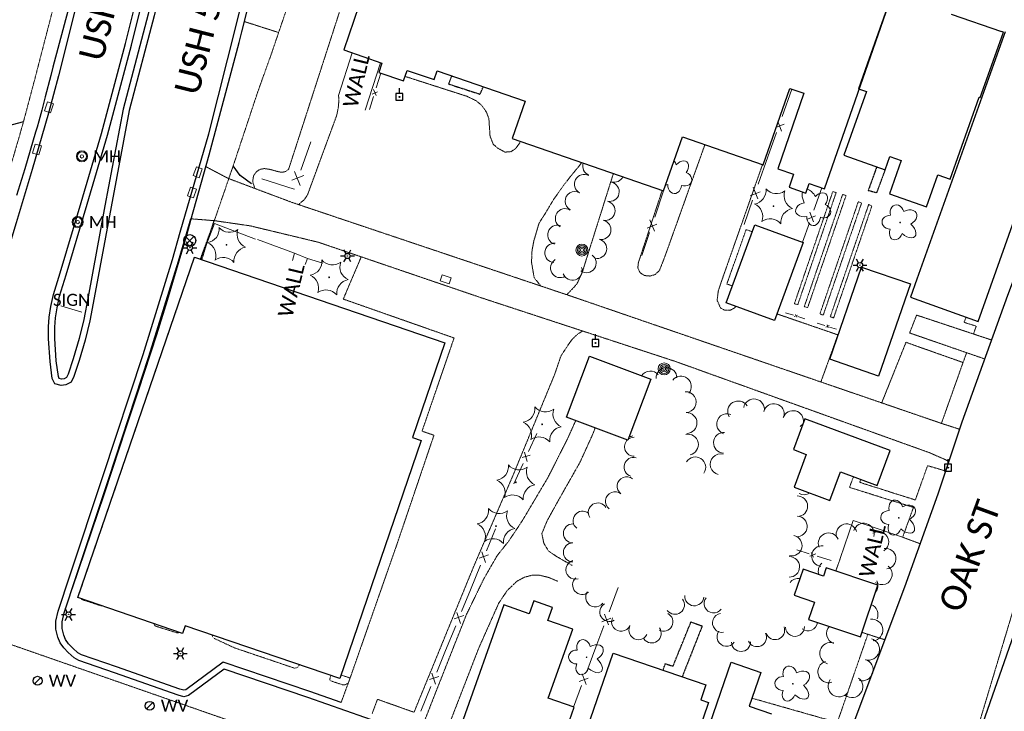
# Model space of a CAD drawing. Extents: x 386237 to 390135, y 96958 to 113752.
# Tile 21 of 116: x 387712 to 388105, y 98696 to 98972. Entities that reach past the tile are written whole.
import ezdxf
from ezdxf.enums import TextEntityAlignment as Align
from ezdxf.lldxf.tags import DXFTag

# ---------------------------------------------------------------- set-up
doc = ezdxf.new("R2010")
doc.units = 0
doc.header["$MEASUREMENT"] = 0
doc.linetypes.add('Wisdot3', pattern=[0.1875, 0.125, -0.0625])
doc.linetypes.add('Wisdot5', pattern=[0.1, 0.05, -0.05])
for name, color, linetype, lineweight in [('E_BLD', 231, 'Continuous', 25), ('E_DRN', 41, 'Continuous', 18), ('E_DWY', 51, 'Wisdot3', 18), ('E_LAND_Vegetation', 81, 'Continuous', 18), ('E_LTG', 21, 'Continuous', 25), ('E_MAP_Limits', 81, 'Wisdot3', 18), ('E_MISCPROP', 31, 'Continuous', 18), ('E_MISCPROP_HvyDash', 231, 'Wisdot3', 25), ('E_MISCPROP_Planter', 81, 'Continuous', 18), ('E_MISCPROP_Railing', 31, 'Continuous', 18), ('E_PATH_Sidewalk', 51, 'Wisdot5', 18), ('E_RDWY', 21, 'Continuous', 25), ('E_RDWY_AsphConc', 201, 'Continuous', 25), ('E_RDWY_C_and_G', 21, 'Continuous', 25), ('E_RDWY_Name', 21, 'Continuous', 18), ('E_SGN', 21, 'Continuous', 18), ('E_SIG', 171, 'Continuous', 30), ('E_UTL_EPowerPole', 231, 'Eelec', 25), ('E_UTL_MH', 31, 'Continuous', 18), ('E_UTL_W', 171, 'Continuous', 25), ('E_WAL', 41, 'Continuous', 25)]:
    doc.layers.add(name, color=color, linetype=linetype, lineweight=lineweight)
doc.styles.add('CalibriLight', font='calibril.ttf')
tags = doc.linetypes.add('Eelec', pattern='A,0.275,-0.05,["E",CalibriLight,S=0.07,R=0,X=-0.025,Y=-0.035],-0.05,0.875', length=1.25).pattern_tags.tags
tags[6] = DXFTag(74, 10)

# ---------------------------------------------------------------- blocks, each defined once
blk = doc.blocks.new('INLET')
at = {"color": 0, "linetype": 'ByBlock', "lineweight": -2, "transparency": 16777216, "flags": 128}
blk.add_lwpolyline([(-7.5, 10), (7.5, 10), (7.5, 0), (-7.5, 0)], close=True, dxfattribs=at)
blk = doc.blocks.new('LPOL')
at = {"color": 0, "linetype": 'ByBlock', "lineweight": -2, "transparency": 16777216}
for p, q in [((-4, 0), (-1.5, 0)), ((-0.75, 1.3), (-2, 3.46)), ((0.75, 1.3), (2, 3.46)), ((1.5, 0), (4, 0)), ((-2, -3.46), (-0.75, -1.3)), ((2, -3.46), (0.75, -1.3))]:
    blk.add_line(p, q, dxfattribs=at)
for radius in [1.5, 1.5, 1.5, 0.125]:
    blk.add_circle((0, 0), radius, dxfattribs=at)
blk = doc.blocks.new('MH')
at = {"color": 0, "linetype": 'ByBlock', "lineweight": -2, "transparency": 16777216}
for radius in [5, 4, 1.5]:
    blk.add_circle((0, 0), radius, dxfattribs=at)
at = {"color": 0, "linetype": 'ByBlock', "lineweight": -2, "transparency": 16777216, "style": 'CalibriLight'}
blk.add_text('MH', height=10.8, dxfattribs=at).set_placement((10, 0), align=Align.MIDDLE_LEFT)
blk = doc.blocks.new('PBX')
at = {"color": 0, "linetype": 'ByBlock', "lineweight": -2, "transparency": 16777216}
for p, q in [((4.9, 5.1), (-5.1, -5.1)), ((-5.1, 5), (5, -5.2))]:
    blk.add_line(p, q, dxfattribs=at)
blk.add_circle((0, 0), 7.21, dxfattribs=at)
blk = doc.blocks.new('CTRE')
at = {"color": 0, "linetype": 'ByBlock', "lineweight": -2, "transparency": 16777216}
blk.add_circle((0, 0), 0.223, dxfattribs=at)
for centre, start, end in [((-11.97, 8.96), 280.2067, 5.9716), ((1.81, 14.92), 220.2113, 305.9762), ((13.83, 5.89), 160.2113, 245.9762), ((-13.83, -5.9), 340.2113, 65.9762), ((-1.81, -14.93), 40.2113, 125.9762)]:
    blk.add_arc(centre, 7.87, start, end, dxfattribs=at)
at = {"color": 0, "linetype": 'ByBlock', "lineweight": -2, "transparency": 16777216, "extrusion": (0, 0, -1)}
blk.add_arc((-12.03, -9.04), 7.87, 354.0728, 79.7489, dxfattribs=at)
blk = doc.blocks.new('POLE')
at = {"color": 0, "linetype": 'ByBlock', "lineweight": -2, "transparency": 16777216}
for radius in [4.46, 3.35, 2.23, 1.12]:
    blk.add_circle((0, 0), radius, dxfattribs=at)
blk = doc.blocks.new('PPOL')
at = {"color": 0, "linetype": 'ByBlock', "lineweight": -2, "transparency": 16777216}
blk.add_line((-0.1, 4.5), (-0.1, 11.6), dxfattribs=at)
at = {"color": 0, "linetype": 'ByBlock', "lineweight": -2, "transparency": 16777216, "flags": 128}
blk.add_lwpolyline([(-4.6, -4.5), (4.4, -4.5), (4.4, 4.5), (-4.6, 4.5)], close=True, dxfattribs=at)
at = {"color": 0, "linetype": 'ByBlock', "lineweight": -2, "transparency": 16777216}
blk.add_circle((0, 0), 0.582, dxfattribs=at)
blk = doc.blocks.new('SIGN')
at = {"color": 0, "linetype": 'ByBlock', "lineweight": -2, "transparency": 16777216, "style": 'CalibriLight'}
blk.add_text('SIGN', height=12, dxfattribs=at).set_placement((0, 0), align=Align.MIDDLE_CENTER)
blk = doc.blocks.new('DTRE')
at = {"color": 0, "linetype": 'ByBlock', "lineweight": -2, "transparency": 16777216}
blk.add_circle((-0.18, 0), 0.183, dxfattribs=at)
for centre, major_axis, ratio in [((-1.87, 5.32), (1.36, -4.98), 0.782863), ((4.06, 2.74), (-5.27, -2.93), 0.691916), ((-5.87, 0.15), (4.93, -0.12), 0.832022), ((-2.49, -5.24), (1.8, 4.86), 0.716896), ((3.54, -3.71), (-5.01, 4.58), 0.560249)]:
    blk.add_ellipse(centre, major_axis=major_axis, ratio=ratio, start_param=1.570796, end_param=4.712389, dxfattribs=at)
blk = doc.blocks.new('WV')
at = {"color": 0, "linetype": 'ByBlock', "lineweight": -2, "transparency": 16777216}
blk.add_line((-2.83, -2.83), (2.83, 2.83), dxfattribs=at)
blk.add_circle((0, 0), 4, dxfattribs=at)
at = {"color": 0, "linetype": 'ByBlock', "lineweight": -2, "transparency": 16777216, "style": 'CalibriLight'}
blk.add_text('WV', height=10.8, dxfattribs=at).set_placement((10, 0), align=Align.MIDDLE_LEFT)

msp = doc.modelspace()

# ---------------------------------------------------------------- linework, layer by layer
at = {"layer": 'E_BLD'}
for p, q in [((388033.05, 98904.59), (388059.95, 98982.24)), ((388059.94, 98982.22), (388049.96, 98954.32)), ((387847.57, 98977.59), (387841.51, 98959.98)), ((388083.53, 98974.28), (388103.58, 98967.36)), ((388104.98, 98967.24), (388069.81, 98868.62)), ((388095.04, 98941.08), (388104.26, 98967.12)), ((388104.26, 98967.12), (388103.58, 98967.36)), ((388104.26, 98967.12), (388104.26, 98967.12)), ((387841.51, 98959.98), (387841.51, 98959.98)), ((387841.51, 98959.98), (387856.72, 98954.72)), ((388094.23, 98851.77), (388131.76, 98957.83)), ((387856.72, 98954.72), (387855.45, 98951.06)), ((387856.72, 98954.72), (387856.72, 98954.72)), ((388049.96, 98954.32), (388046.51, 98944.56)), ((388049.96, 98954.32), (388049.96, 98954.32)), ((387855.45, 98951.06), (387855.45, 98951.06)), ((387855.45, 98951.06), (387865.32, 98947.64)), ((387865.32, 98947.64), (387866.78, 98951.86)), ((387866.78, 98951.86), (387866.78, 98951.86)), ((387866.78, 98951.86), (387877.48, 98948.15)), ((387877.48, 98948.15), (387878.7, 98951.67)), ((387878.7, 98951.67), (387878.7, 98951.67)), ((387878.7, 98951.67), (387913.77, 98939.52)), ((388008.64, 98914.24), (388019.17, 98944.65)), ((388024.79, 98942.71), (388014.39, 98912.66)), ((388019.17, 98944.65), (388019.17, 98944.65)), ((388019.17, 98944.65), (388024.79, 98942.71)), ((388024.79, 98942.71), (388024.79, 98942.71)), ((388049.71, 98943.43), (388040.72, 98918.02)), ((388046.51, 98944.56), (388046.51, 98944.56)), ((388046.51, 98944.56), (388049.71, 98943.43)), ((388049.71, 98943.43), (388049.71, 98943.43)), ((387913.77, 98939.52), (387908.63, 98924.68)), ((387913.77, 98939.52), (387913.77, 98939.52)), ((388083.05, 98908.45), (388094.65, 98941.21)), ((388094.65, 98941.21), (388094.65, 98941.21)), ((388094.65, 98941.21), (388095.04, 98941.08)), ((388095.04, 98941.08), (388095.04, 98941.08)), ((387908.63, 98924.68), (387968.94, 98903.79)), ((387968.94, 98903.79), (387976.42, 98925.39)), ((387976.42, 98925.39), (388008.64, 98914.24)), ((388008.64, 98914.24), (388008.64, 98914.24)), ((388040.72, 98918.02), (388057.21, 98912.18)), ((388057.21, 98912.18), (388059.08, 98917.47)), ((388063.6, 98915.87), (388058.91, 98902.64)), ((388059.08, 98917.47), (388059.08, 98917.47)), ((388059.08, 98917.47), (388063.6, 98915.87)), ((388063.6, 98915.87), (388063.6, 98915.87)), ((388014.39, 98912.66), (388020.71, 98910.47)), ((388020.71, 98910.47), (388018.9, 98905.24)), ((388020.71, 98910.47), (388020.71, 98910.47)), ((388057.21, 98912.18), (388057.21, 98912.18)), ((388025.57, 98902.94), (388026.88, 98906.73)), ((388026.88, 98906.73), (388026.88, 98906.73)), ((388026.88, 98906.73), (388033.05, 98904.59)), ((388073.58, 98897.44), (388078.1, 98910.2)), ((388078.1, 98910.2), (388078.1, 98910.2)), ((388078.1, 98910.2), (388083.05, 98908.45)), ((387968.94, 98903.79), (387968.94, 98903.79)), ((388018.9, 98905.24), (388018.9, 98905.24)), ((388018.9, 98905.24), (388025.57, 98902.94)), ((388058.91, 98902.64), (388073.58, 98897.44)), ((388073.58, 98897.44), (388073.58, 98897.44)), ((387993.89, 98859.18), (388005.3, 98890.27)), ((388005.3, 98890.27), (388024.54, 98883.21)), ((388024.54, 98883.21), (388013.14, 98852.12)), ((388024.54, 98883.21), (388024.54, 98883.21)), ((387735.58, 98741.64), (387782.03, 98877.34)), ((387782.03, 98877.34), (387881.76, 98843.2)), ((388035.07, 98836.67), (388047.76, 98873.44)), ((388047.76, 98873.44), (388047.76, 98873.44)), ((388047.76, 98873.44), (388067.23, 98866.72)), ((388069.81, 98868.62), (388067.24, 98861.4)), ((388069.81, 98868.62), (388069.81, 98868.62)), ((388067.23, 98866.72), (388054.54, 98829.95)), ((388067.23, 98866.72), (388067.23, 98866.72)), ((388067.24, 98861.4), (388094.23, 98851.77)), ((387993.89, 98859.18), (387993.89, 98859.18)), ((388013.14, 98852.12), (387993.89, 98859.18)), ((388013.14, 98852.12), (388013.14, 98852.12)), ((388094.23, 98851.77), (388094.23, 98851.77)), ((387881.76, 98843.2), (387868.83, 98805.43)), ((387881.76, 98843.2), (387881.76, 98843.2)), ((387930.28, 98813.6), (387939.36, 98837.89)), ((387939.36, 98837.89), (387939.36, 98837.89)), ((387939.36, 98837.89), (387963.81, 98828.75)), ((388054.54, 98829.95), (388035.07, 98836.67)), ((387963.81, 98828.75), (387954.73, 98804.47)), ((388054.54, 98829.95), (388054.54, 98829.95)), ((387954.73, 98804.47), (387930.28, 98813.6)), ((388025.14, 98812.91), (388020.6, 98800.66)), ((388059.17, 98800.31), (388025.14, 98812.91)), ((388025.14, 98812.91), (388025.14, 98812.91)), ((387868.83, 98805.43), (387868.83, 98805.43)), ((387868.83, 98805.43), (387872.38, 98804.21)), ((387954.73, 98804.47), (387954.73, 98804.47)), ((387872.38, 98804.21), (387839.9, 98709.33)), ((387872.38, 98804.21), (387872.38, 98804.21)), ((388020.6, 98800.66), (388025.76, 98798.75)), ((388025.76, 98798.75), (388020.9, 98785.62)), ((388025.76, 98798.75), (388025.76, 98798.75)), ((388054.02, 98786.38), (388059.17, 98800.31)), ((388059.17, 98800.31), (388059.17, 98800.31)), ((388035.15, 98780.34), (388039.39, 98791.8)), ((388039.39, 98791.8), (388054.02, 98786.38)), ((388020.9, 98785.62), (388020.9, 98785.62)), ((388020.9, 98785.62), (388035.15, 98780.34)), ((388054.02, 98786.38), (388054.02, 98786.38)), ((388035.15, 98780.34), (388035.15, 98780.34)), ((388033.71, 98753.54), (388032.59, 98750.2)), ((388054.25, 98746.63), (388033.71, 98753.54)), ((388024.47, 98752.93), (388020.98, 98742.58)), ((388032.59, 98750.2), (388024.47, 98752.93)), ((388024.47, 98752.93), (388024.47, 98752.93)), ((388032.59, 98750.2), (388032.59, 98750.2)), ((388047.29, 98725.95), (388054.25, 98746.63)), ((388054.25, 98746.63), (388054.25, 98746.63)), ((387777.24, 98727.38), (387735.58, 98741.64)), ((387735.58, 98741.64), (387735.58, 98741.64)), ((388020.98, 98742.58), (388029.05, 98739.86)), ((387905.28, 98738.69), (387888.47, 98691.19)), ((387915.38, 98735.11), (387905.28, 98738.69)), ((387917.22, 98740.3), (387915.38, 98735.11)), ((387924.62, 98737.68), (387917.22, 98740.3)), ((388029.05, 98739.86), (388026.7, 98732.87)), ((388029.05, 98739.86), (388029.05, 98739.86)), ((387915.38, 98735.11), (387915.38, 98735.11)), ((387922.81, 98732.57), (387924.62, 98737.68)), ((387924.62, 98737.68), (387924.62, 98737.68)), ((387778.28, 98730.43), (387777.24, 98727.38)), ((387839.9, 98709.33), (387778.28, 98730.43)), ((387778.28, 98730.43), (387778.28, 98730.43)), ((387932.71, 98729.07), (387922.81, 98732.57)), ((387922.81, 98732.57), (387922.81, 98732.57)), ((388026.7, 98732.87), (388026.7, 98732.87)), ((388026.7, 98732.87), (388047.29, 98725.95)), ((387777.24, 98727.38), (387777.24, 98727.38)), ((387922.97, 98701.55), (387932.71, 98729.07)), ((387932.71, 98729.07), (387932.71, 98729.07)), ((387938.63, 98689.9), (387948.77, 98719.54)), ((387948.77, 98719.54), (387985.78, 98706.88)), ((387979.12, 98667.7), (387995.87, 98715.84)), ((387995.87, 98715.84), (388007.65, 98711.74)), ((388007.65, 98711.74), (388003, 98698.37)), ((388007.65, 98711.74), (388007.65, 98711.74)), ((387839.9, 98709.33), (387839.9, 98709.33)), ((387985.78, 98706.88), (387983.72, 98700.86)), ((387985.78, 98706.88), (387985.78, 98706.88)), ((387933.3, 98697.9), (387922.97, 98701.55)), ((387922.97, 98701.55), (387922.97, 98701.55)), ((387986.8, 98699.81), (387978.01, 98674.12)), ((387983.72, 98700.86), (387983.72, 98700.86)), ((387983.72, 98700.86), (387986.8, 98699.81)), ((387986.8, 98699.81), (387986.8, 98699.81)), ((387926.2, 98677.83), (387933.3, 98697.9)), ((388003, 98698.37), (388003, 98698.37)), ((388003, 98698.37), (388011.96, 98695.26))]:
    msp.add_line(p, q, dxfattribs=at)
at = {"layer": 'E_DWY', "flags": 128}
for points in [[(387806.14, 98904.75), (387805.33, 98907.03), (387805.35, 98908.7), (387805.7, 98910.12), (387806.75, 98911.46), (387808.09, 98912.37), (387809.86, 98912.71), (387812.11, 98912.37), (387815.72, 98911.38), (387817.04, 98911.21), (387818.46, 98911.56), (387819.54, 98912.46), (387841.28, 98979.76)], [(387801.68, 98971.39), (387815.56, 98966.94)], [(387911.88, 98923.56), (387911.6, 98922.95), (387910.07, 98920.74), (387907.98, 98919.36), (387905.72, 98919.29), (387903, 98920.72), (387901.08, 98922.34), (387899.77, 98925.68), (387899.52, 98929.45), (387899.32, 98932.57), (387898.34, 98935.21), (387896.57, 98937.79), (387894.34, 98939.69), (387890.65, 98941.49), (387865.94, 98949.44)], [(387839.46, 98941.79), (387839.52, 98939.43), (387839.33, 98937.06), (387838.7, 98933.96), (387827.11, 98902.33), (387825.88, 98900.41), (387823.46, 98898.34)], [(387985.39, 98922.29), (387969.31, 98877.29), (387967.25, 98872.05), (387965.46, 98870.4), (387963.46, 98869.84), (387961.26, 98870.06), (387959.5, 98871.25), (387958.65, 98873.17), (387958.88, 98875.22), (387968.35, 98904)], [(387920.06, 98865.85), (387917.36, 98869.17), (387916.3, 98875.37), (387916.51, 98880.12), (387917.27, 98884.03), (387919.3, 98890.94), (387921.88, 98894.98), (387925.23, 98900.59), (387929.24, 98906.24), (387932.81, 98910.77), (387935.51, 98914.01), (387936.23, 98915.12)], [(387997.68, 98857.79), (387997.23, 98857.16), (387995.4, 98856.17), (387993.2, 98856.25), (387991.54, 98857.16), (387990.25, 98860.14), (387990.67, 98863.81), (387991.95, 98867.68), (388008.34, 98914.34)], [(388079.59, 98811.1), (387932.8, 98861.57), (387820.73, 98899.26), (387795.47, 98908.77), (387786.58, 98913.46)], [(387948.91, 98910.73), (387936.47, 98871.22), (387934.43, 98866.78), (387933.27, 98865.47), (387930.34, 98862.4)], [(387780.54, 98892.68), (387789.93, 98891.93), (387804.21, 98889.87), (387831.38, 98883.33), (387896.68, 98861.05), (387973.61, 98835.8), (388074.89, 98799.39), (388080.97, 98796.72), (388082.54, 98795.95)], [(387840.44, 98699.77), (387843.65, 98708.49), (387862.68, 98762.86), (387877.43, 98806.37), (387872.69, 98807.99), (387885.45, 98845.16), (387841.32, 98860.66), (387848.46, 98877.5)], [(388038.42, 98846.37), (388014.1, 98854.75)], [(388096.76, 98836.81), (388066.93, 98847.15), (388069.7, 98854.28), (388099.48, 98844.37)], [(387936.63, 98847.94), (387934.51, 98846.56), (387932.29, 98844.4), (387929.86, 98840.83), (387927.99, 98837.91), (387925.46, 98830.49), (387908.99, 98790.54), (387893.63, 98754.95), (387869.49, 98695.91), (387854.94, 98701.09), (387852.83, 98695.44)], [(388031.57, 98827.62), (388038.31, 98846.28)], [(388065.47, 98843.42), (388055.8, 98819.28)], [(388086.78, 98808.78), (388079.59, 98811.1), (388088.21, 98835.37), (388065.47, 98843.42)], [(387872.16, 98688.58), (387878.42, 98704.61), (387890.38, 98734.91), (387897.19, 98748.91), (387902.56, 98758.3), (387907.21, 98764.14), (387912.58, 98772.21), (387922.83, 98789.5), (387930.71, 98805.1), (387933.92, 98812.24)], [(387932.47, 98754.48), (387926.41, 98757.95), (387923.14, 98760.15), (387921.18, 98763.3), (387920.42, 98767.18), (387922.56, 98772.35), (387927.19, 98780.74), (387935.56, 98795.5), (387940.79, 98806.99), (387941.66, 98809.35)], [(388063.74, 98765.85), (388071.11, 98763.12)], [(388039.31, 98757.28), (388037.51, 98752.26)], [(387881.26, 98685.34), (387895.26, 98721.45), (387903.27, 98739.47), (387906.66, 98744.5), (387910.5, 98748.17), (387913.46, 98749.75), (387916.4, 98750.52), (387919.39, 98750.57), (387923.01, 98749.71), (387926.76, 98748.14)], [(388047.91, 98727.78), (388057.03, 98724.82)]]:
    msp.add_lwpolyline(points, dxfattribs=at)
at = {"layer": 'E_LAND_Vegetation'}
for centre, radius, start, end in [((387940.56, 98913.75), 3.88, 162.691, 248.5572), ((387937.28, 98906.49), 3.88, 61.721, 241.721), ((387947.35, 98903.46), 3.88, 257.7756, 77.7756), ((387949.24, 98911.15), 3.88, 252.8877, 333.4578), ((387933.55, 98899.65), 3.88, 60.8478, 240.8478), ((387945.71, 98895.88), 3.88, 257.7756, 77.7756), ((387929.67, 98892.85), 3.88, 58.8188, 238.8188), ((387944.05, 98888.3), 3.88, 257.6385, 77.6385), ((387926.62, 98886.24), 3.88, 72.4706, 252.4706), ((387925.47, 98879.06), 3.88, 86.2519, 266.2519), ((387942.39, 98880.71), 3.88, 257.6385, 77.6385), ((387927.76, 98873.09), 3.88, 120.7702, 300.7702), ((387938.19, 98875.06), 3.88, 234.3389, 54.3389), ((387932.59, 98872.04), 3.88, 198.8909, 18.8909), ((387963.6, 98827.77), 4.16, 40.3908, 145.6663), ((387970.06, 98829.14), 4.16, 1.16, 181.16), ((387975.78, 98825.76), 4.16, 321.3229, 141.3229), ((387977.73, 98819.56), 4.16, 272.1925, 92.1925), ((388004.91, 98816.69), 4.16, 349.4729, 169.4729), ((387998.62, 98815.86), 4.16, 32.1325, 212.1325), ((388012.84, 98814.79), 4.16, 344.9371, 164.9371), ((388020.47, 98812.01), 4.16, 352.2641, 159.4965), ((387978.05, 98811.26), 4.16, 271.9302, 91.9302), ((387994.25, 98810.82), 4.16, 68.8176, 248.8176), ((388026.67, 98807.32), 4.16, 124.1691, 143.2939), ((387957.18, 98801.77), 3.79, 133.3349, 270.8544), ((387957.18, 98801.77), 3.79, 90.8544, 128.07), ((387955.36, 98809.63), 3.79, 268.3254, 290.1996), ((387978.6, 98802.64), 4.16, 281.8525, 101.8525), ((387992.98, 98803.34), 4.16, 87.465, 267.465), ((387956.94, 98793.74), 3.79, 74.4344, 254.4344), ((387981.52, 98793.55), 4.16, 326.8405, 146.8405), ((387991.65, 98794.8), 4.16, 76.5178, 256.5178), ((387954.21, 98786.04), 3.79, 52.3238, 232.3238), ((387949.58, 98780.04), 3.79, 52.3238, 232.3238), ((388022.19, 98778.05), 4.1, 271.2298, 91.2298), ((388024.89, 98786.74), 4.1, 241.3394, 303.1993), ((387942.71, 98775.59), 3.79, 31.1017, 211.1017), ((387936.64, 98772.32), 3.79, 52.5326, 232.5326), ((388022.01, 98770.02), 4.1, 266.0271, 86.0271), ((387932.8, 98767.24), 3.79, 89.8331, 269.8331), ((388041.81, 98766.9), 4.12, 15.821, 195.821), ((388048.65, 98767.16), 4.12, 343.4354, 163.4354), ((388019.95, 98762.39), 4.1, 257.3846, 77.3846), ((388034.66, 98763.32), 4.12, 23.0095, 203.0095), ((388054.5, 98763.81), 4.12, 302.2397, 122.2397), ((387932.78, 98759.67), 3.79, 89.8331, 269.8331), ((388032.03, 98758.17), 4.12, 83.8044, 263.8044), ((388057.37, 98757.16), 4.12, 277.4549, 97.4549), ((388018.97, 98753.88), 4.1, 269.7071, 89.7071), ((387933.78, 98752.76), 3.79, 106.4871, 286.4871), ((388034.66, 98752.29), 4.12, 130.8174, 201.3321), ((388055.86, 98750.89), 4.12, 231.3686, 51.3686), ((387936.47, 98746.65), 3.79, 130.9912, 310.9912), ((388022.59, 98745.17), 4.1, 81.2123, 144.0508), ((388050.19, 98746.47), 4.12, 318.4983, 25.6658), ((387941.64, 98741.72), 3.79, 143.4843, 323.4843), ((387981.15, 98742.17), 3.79, 174.9776, 354.9776), ((387947.31, 98735.88), 3.79, 119.8154, 299.8154), ((387973.45, 98738.78), 3.79, 216.3976, 36.3976), ((387988.89, 98739.31), 3.79, 142.8604, 322.8604), ((388049.95, 98734.9), 4.34, 336.5024, 66.9784), ((387968.82, 98731.98), 3.79, 242.8922, 62.8922), ((387992.19, 98731.55), 3.79, 99.798, 279.798), ((387951.99, 98732), 3.79, 156.6274, 336.6274), ((387958.89, 98728.64), 3.79, 153.3955, 333.3955), ((388013.34, 98728.65), 3.79, 199.8278, 19.8278), ((388021.25, 98729.97), 3.79, 182.4511, 2.4511), ((388026.45, 98732.2), 3.79, 232.528, 352.3043), ((388038.19, 98727.41), 4.34, 140.9667, 247.5478), ((388051.9, 98728.7), 4.34, 277.0218, 97.0218), ((387964.17, 98727.35), 3.79, 215.842, 35.842), ((387993.97, 98726.02), 3.79, 144.8854, 324.8854), ((388006.12, 98725.86), 3.79, 205.2935, 25.2935), ((387999.75, 98723.93), 3.79, 180.4159, 0.4159), ((388035.44, 98719.4), 4.34, 73.2715, 253.2715), ((388050.55, 98721.06), 4.34, 254.429, 74.429), ((388034.71, 98712.03), 4.34, 106.8125, 286.8125), ((388048.06, 98712.8), 4.34, 253.0145, 73.0145), ((388038.8, 98706.37), 4.34, 143.2306, 323.2306), ((388043.95, 98706.1), 4.34, 232.7994, 52.7994)]:
    msp.add_arc(centre, radius, start, end, dxfattribs=at)
for centre, major_axis, ratio, start_param, end_param in [((387971.85, 98913.02), (2.17, -3.97), 0.560249, 1.570796, 1.967741), ((387975.99, 98912.69), (-2.19, -2.67), 0.716896, 1.570796, 4.712389), ((387976.95, 98908.55), (-3.08, 1.14), 0.832022, 1.570796, 4.712389), ((387970.13, 98909.07), (3.96, 0.71), 0.691916, 4.504172, 4.712389), ((387973.31, 98906.16), (0.22, 3.44), 0.782863, 1.570796, 4.712389), ((388027.2, 98900.3), (2.17, -3.97), 0.560249, 3.578943, 4.712389), ((388027.2, 98900.3), (2.17, -3.97), 0.560249, 1.570796, 2.73394), ((388031.33, 98899.96), (-2.19, -2.67), 0.716896, 1.570796, 4.712389), ((388025.48, 98896.34), (3.96, 0.71), 0.691916, 1.570796, 4.712389), ((388032.3, 98895.83), (-3.08, 1.14), 0.832022, 1.570796, 4.712389), ((388028.66, 98893.43), (0.22, 3.44), 0.782863, 1.570796, 4.712389)]:
    msp.add_ellipse(centre, major_axis=major_axis, ratio=ratio, start_param=start_param, end_param=end_param, dxfattribs=at)
at = {"layer": 'E_MAP_Limits', "lineweight": 0, "flags": 128}
for points in [[(388208.75, 99168.16), (388195.27, 99070.53), (388136.35, 98830.39), (388066.59, 98598.25)], [(387311.17, 98861.57), (388066.59, 98598.25)], [(387311.17, 98861.57), (388066.59, 98598.25)]]:
    msp.add_lwpolyline(points, dxfattribs=at)
at = {"layer": 'E_MISCPROP_HvyDash', "flags": 128}
for points in [[(387884.51, 98949.66), (387883.25, 98946.42), (387895.83, 98942.35), (387897.09, 98945.3)], [(388053.81, 98913.38), (388050.44, 98904.01), (388053.85, 98903.06), (388057.21, 98912.18)], [(387968.69, 98712.73), (387969.62, 98715.3), (387972.66, 98714.27), (387979.82, 98731.92), (387984.3, 98730.33), (387976.33, 98710.11)]]:
    msp.add_lwpolyline(points, dxfattribs=at)
at = {"layer": 'E_MISCPROP_Planter'}
msp.add_lwpolyline([(387784.43, 98876.26), (387789.96, 98890.77), (387806.28, 98884.6)], dxfattribs=at)
at = {"layer": 'E_MISCPROP_Railing'}
for p, q in [((387852.8, 98942.41), (387854.9, 98943.35)), ((387854.45, 98941.8), (387853.37, 98944.25)), ((388013.83, 98929.23), (388016.88, 98930.46)), ((388015.94, 98927.57), (388014.5, 98931.17)), ((387821.93, 98911.48), (387824.11, 98905.98)), ((387825.53, 98910), (387820.82, 98908.1)), ((388003.37, 98901.85), (388007.39, 98903.48)), ((388006.45, 98900.58), (388004.58, 98905.28)), ((388028.68, 98891.48), (388027.17, 98895.26)), ((387965.3, 98887.79), (387963.48, 98892.23)), ((388026.21, 98892.5), (388029.44, 98893.81)), ((387962.37, 98888.96), (387966.17, 98890.55)), ((388022.27, 98854.29), (388020.95, 98853.7)), ((388021.95, 98853.4), (388021.43, 98854.52)), ((388034.84, 98850.09), (388033.54, 98849.52)), ((388034.52, 98849.22), (388034.02, 98850.33)), ((387915.8, 98798.41), (387912.59, 98797.45)), ((387913.53, 98799.61), (387914.62, 98795.86)), ((387899.21, 98758.65), (387895.46, 98757.35)), ((387896.46, 98759.95), (387897.95, 98755.57)), ((388027.18, 98758.12), (388029.5, 98759.14)), ((388027.76, 98759.68), (388028.65, 98757.7)), ((387889.28, 98734.45), (387885.53, 98733.15)), ((387886.53, 98735.75), (387888.02, 98731.36)), ((387946.98, 98730.81), (387945.4, 98735.04)), ((387944.26, 98732), (387947.87, 98733.38)), ((387876.6, 98711.54), (387878.09, 98707.16)), ((387938.03, 98706.97), (387936.45, 98711.19)), ((387879.36, 98710.24), (387875.61, 98708.94)), ((387935.31, 98708.16), (387938.92, 98709.53))]:
    msp.add_line(p, q, dxfattribs=at)
at = {"layer": 'E_MISCPROP_Railing', "flags": 128}
for points in [[(387839.46, 98941.79), (387844.86, 98958.82)], [(387849.98, 98935.95), (387856.16, 98954.91)], [(387854.43, 98944.9), (387856.26, 98950.78)], [(388016.1, 98933.41), (388019.95, 98944.38)], [(387851.75, 98936.31), (387853.36, 98941.48)], [(388010.47, 98917.39), (388013.86, 98927.04)], [(387828.35, 98923.37), (387824.36, 98912.1)], [(388006.61, 98906.42), (388010.47, 98917.39)], [(387821.73, 98904.65), (387821.68, 98904.53), (387808.85, 98908.57)], [(387965.4, 98893.34), (387968.94, 98903.79)], [(388028.81, 98896.18), (388031.9, 98904.99)], [(388000.98, 98890.4), (388004.37, 98900.05)], [(388024.29, 98883.3), (388027.01, 98891.05)], [(387960.22, 98878.06), (387963.34, 98887.26)], [(387821.13, 98876.1), (387821.83, 98878.95), (387807.13, 98884.36)], [(387827.01, 98876.81), (387821.83, 98878.95)], [(387826.14, 98874.47), (387827.01, 98876.81), (387833.2, 98874.93)], [(388020.6, 98854.26), (388017.44, 98855.23)], [(388025.23, 98852.85), (388022.45, 98853.7)], [(388033.2, 98850.08), (388030.09, 98851.05)], [(388037.75, 98848.66), (388035.01, 98849.52)], [(387918.48, 98807.02), (387915.16, 98799.86)], [(387912.97, 98795.13), (387909.2, 98787)], [(388039.31, 98757.28), (388044.46, 98772.39), (388055.19, 98768.85), (388063.74, 98765.85)], [(387901.93, 98768.99), (387898.38, 98760.34)], [(388021.99, 98760.66), (388026.88, 98759.15)], [(388030.11, 98758.15), (388035.67, 98756.42)], [(387896.04, 98754.62), (387892, 98744.78)], [(387947.23, 98736.01), (387950.86, 98745.7)], [(387892, 98744.78), (387888.46, 98736.14)], [(387886.11, 98730.42), (387882.08, 98720.58)], [(387941.92, 98721.86), (387945.11, 98730.38)], [(387882.08, 98720.58), (387878.53, 98711.93)], [(387938.28, 98712.17), (387941.92, 98721.86)], [(387932.97, 98698.01), (387936.17, 98706.54)], [(387876.18, 98706.22), (387872.15, 98696.38)]]:
    msp.add_lwpolyline(points, dxfattribs=at)
at = {"layer": 'E_PATH_Sidewalk', "flags": 128}
for points in [[(387729.7, 99064.59), (387731.19, 99063.91), (387734.14, 99071.07), (387747, 99067.64), (387747, 99067.46), (387737.96, 99026.82), (387735.16, 99014.58), (387729.57, 98991.74), (387729.57, 98991.74), (387726.3, 98978.83), (387726.3, 98978.83), (387719.31, 98951.78), (387719.31, 98951.78), (387719.17, 98951.24), (387719.17, 98951.24), (387715.85, 98938.63), (387715.85, 98938.63), (387713.9, 98931.35), (387713.9, 98931.35), (387712.51, 98926.41), (387712.51, 98926.41), (387708.98, 98914.33), (387708.98, 98914.33), (387705.98, 98904.63), (387705.98, 98904.63), (387703.92, 98897.87), (387703.92, 98897.87), (387703.37, 98895.8), (387703.37, 98895.8), (387702.53, 98892.63), (387702.53, 98892.63), (387697.83, 98876.47), (387697.83, 98876.47), (387689.94, 98851.85), (387689.94, 98851.85), (387687.16, 98843.52), (387687.16, 98843.52), (387677.09, 98813.38), (387677.09, 98813.38), (387675.11, 98807.42), (387675.11, 98807.42), (387669.88, 98791.57), (387669.88, 98791.57), (387669.6, 98790.75), (387665.15, 98787.01), (387647.41, 98779.08), (387638.51, 98778.77), (387638.24, 98778.23), (387618.94, 98784.96)], [(387735.58, 98741.64), (387782.03, 98877.34), (387784.32, 98876.56), (387789.77, 98891.42), (387797.44, 98913.76), (387807.31, 98943.49), (387812.93, 98959.19), (387822.56, 98987.59)], [(387789.79, 98891.94), (387784.94, 98876.35)], [(388004.28, 98887.51), (388001.79, 98888.37), (387994.11, 98866.69), (387996.35, 98865.88)], [(388092.36, 98846.74), (388093.43, 98849.85), (388088.61, 98851.4), (388089.44, 98853.48)], [(388088.21, 98835.37), (388089.63, 98839.29)], [(388081.27, 98792.11), (388074.07, 98794.24), (388069.19, 98780.57), (388047.04, 98787.59), (388047.47, 98788.81)], [(388044.57, 98789.88), (388042.97, 98785.57), (388068.45, 98777.61), (388064.15, 98765.71)], [(387745.2, 98738.35), (387745.01, 98738.3), (387737.05, 98740.91), (387736.77, 98741.24)], [(387776.06, 98727.78), (387775.83, 98727.67), (387774.95, 98727.61), (387766.52, 98730.28), (387765.97, 98730.85), (387765.82, 98731.29)], [(387823.81, 98714.84), (387823.74, 98714.69), (387823.06, 98713.76), (387822.51, 98713.58), (387821.77, 98713.53), (387797.97, 98721.59), (387789.88, 98725.36), (387789.24, 98725.97), (387789.12, 98726.72)], [(388004.1, 98701.53), (388038.11, 98691.85), (388050.28, 98727.01)], [(387836.4, 98710.53), (387835.95, 98709.18), (387835.98, 98708.67), (387836.23, 98708.46), (387841.19, 98706.82), (387841.93, 98706.87), (387843.3, 98707.53)], [(387844.03, 98709.57), (387840.4, 98710.79)]]:
    msp.add_lwpolyline(points, dxfattribs=at)
for points in [[(388021.02, 98858.83), (388036.31, 98903.56), (388037.64, 98903.11), (388022.35, 98858.38)], [(388024.97, 98857.69), (388040.26, 98902.42), (388041.59, 98901.96), (388026.3, 98857.23)], [(388031.18, 98854.73), (388046.47, 98899.46), (388047.8, 98899.01), (388032.51, 98854.28)], [(388035.31, 98853.6), (388050.6, 98898.33), (388051.93, 98897.88), (388036.64, 98853.15)]]:
    msp.add_lwpolyline(points, close=True, dxfattribs=at)
at = {"layer": 'E_RDWY', "flags": 128}
for points in [[(387736.89, 98899.16), (387744.94, 98926.64), (387754.52, 98962.55), (387765.06, 99004.7), (387773.01, 99039.63), (387779.27, 99069), (387780.44, 99074.89), (387781.85, 99077.29), (387784.42, 99077.95), (387786.4, 99077.37), (387787.74, 99076.3), (387788.63, 99074.44), (387788.66, 99071.99), (387787.73, 99067.63), (387775.82, 99013.36)], [(387739.29, 98898.46), (387747.34, 98925.97), (387756.94, 98961.93), (387767.5, 99004.11), (387775.45, 99039.09), (387781.72, 99068.5), (387782.8, 99073.99), (387783.48, 99075.12), (387784.38, 99075.36), (387785.23, 99075.11), (387785.73, 99074.7), (387786.14, 99073.85), (387786.16, 99072.24), (387785.28, 99068.16), (387773.37, 99013.9)], [(387775.8, 99013.3), (387766.04, 98973.64), (387756.02, 98935.79), (387748.83, 98897.46), (387742.13, 98861.15), (387740.35, 98851.97), (387738.54, 98844.3), (387736.1, 98836.12), (387734, 98829.79), (387732.96, 98827.48), (387730.81, 98826.48), (387728.89, 98826.19), (387726.37, 98826.89), (387725.37, 98829.05), (387724.51, 98835.8), (387723.92, 98844.83), (387723.88, 98849.54), (387724.14, 98853.45), (387724.87, 98857.69), (387725.87, 98862.52), (387728.58, 98871.1), (387736.9, 98899.17)], [(387773.37, 99013.9), (387763.62, 98974.25), (387753.58, 98936.34), (387746.37, 98897.91), (387739.68, 98861.62), (387737.91, 98852.49), (387736.12, 98844.94), (387733.72, 98836.87), (387731.67, 98830.7), (387731.06, 98829.35), (387730.08, 98828.9), (387729.04, 98828.74), (387728.15, 98828.99), (387727.8, 98829.75), (387727, 98836.04), (387726.42, 98844.93), (387726.39, 98849.47), (387726.63, 98853.16), (387727.32, 98857.23), (387728.29, 98861.88), (387730.97, 98870.37), (387739.29, 98898.46)], [(387857.52, 98691.16), (387827.15, 98701.77), (387793.83, 98713.13), (387779.67, 98702.62), (387777.75, 98702.06), (387775.47, 98702.77), (387750.15, 98711.68), (387736, 98716.56), (387734.11, 98717.58), (387731.76, 98719.69), (387729.94, 98721.65), (387728.48, 98723.63), (387727.56, 98725.84), (387726.79, 98729), (387726.84, 98732.29), (387727.69, 98736.25), (387732.48, 98750.77), (387745.59, 98789.98), (387761.53, 98838.57), (387773.26, 98876.5), (387776.39, 98887.36), (387787.78, 98926.54), (387798.97, 98970.82), (387807.26, 99004.53)], [(387734.64, 98976.65), (387727.85, 98949.74), (387723.83, 98934.79), (387717.4, 98912.38), (387707.47, 98879.17)], [(388138.45, 98952.56), (388136.96, 98946.78), (388126.09, 98915.55), (388105.86, 98862.15), (388087.72, 98811.6), (388078.21, 98782.86), (388064.88, 98745.83), (388044.35, 98690.88), (388033.8, 98663.51), (388027.56, 98646.4)], [(388085.68, 98661.78), (388125.55, 98775.84), (388133.24, 98798.2), (388150.39, 98847.21), (388167.92, 98897.72), (388178.25, 98926.51), (388176.85, 98927.86), (388175.87, 98930.12), (388175.55, 98932.37), (388175.51, 98934.9), (388176.65, 98937.3)], [(387840.44, 98699.77), (387827.97, 98704.13), (387793.4, 98715.92), (387778.54, 98704.9), (387777.77, 98704.67), (387776.26, 98705.14), (387750.97, 98714.04), (387737.01, 98718.86), (387735.56, 98719.64), (387733.52, 98721.47), (387731.87, 98723.25), (387730.67, 98724.87), (387729.95, 98726.62), (387729.29, 98729.29), (387729.33, 98732), (387730.1, 98735.59), (387734.85, 98749.99), (387747.96, 98789.19), (387763.91, 98837.81), (387775.65, 98875.79), (387778.79, 98886.66), (387780.54, 98892.68)]]:
    msp.add_lwpolyline(points, dxfattribs=at)
at = {"layer": 'E_RDWY_AsphConc', "flags": 128}
for points in [[(387713.9, 98931.35), (387709.42, 98930.12), (387701.59, 98929.6), (387698.38, 98930.25)], [(387804.72, 98906.56), (387800.22, 98910), (387797.44, 98913.76)]]:
    msp.add_lwpolyline(points, dxfattribs=at)
at = {"layer": 'E_RDWY_C_and_G'}
for p, q in [((387732.12, 98977.39), (387725.65, 98953.18)), ((387724.75, 98949.78), (387722.55, 98941.26)), ((387725.65, 98953.18), (387724.75, 98949.78)), ((387724.75, 98949.78), (387724.75, 98949.78)), ((387725.65, 98953.18), (387725.65, 98953.18)), ((387722.55, 98941.26), (387721.19, 98936.03)), ((387722.55, 98941.26), (387722.55, 98941.26)), ((387721.19, 98936.03), (387720.01, 98931.62)), ((387721.19, 98936.03), (387721.19, 98936.03)), ((387720.01, 98931.62), (387719.34, 98929.22)), ((387720.01, 98931.62), (387720.01, 98931.62)), ((387718.76, 98927.23), (387714.39, 98912.62)), ((387719.34, 98929.22), (387718.76, 98927.23)), ((387718.76, 98927.23), (387718.76, 98927.23)), ((387719.34, 98929.22), (387719.34, 98929.22)), ((387714.39, 98912.62), (387711.18, 98902.03)), ((387714.39, 98912.62), (387714.39, 98912.62))]:
    msp.add_line(p, q, dxfattribs=at)
at = {"layer": 'E_RDWY_C_and_G', "flags": 128}
msp.add_lwpolyline([(387733.34, 98745.15), (387746.14, 98783.08), (387746.14, 98783.08), (387752.18, 98801.33), (387752.18, 98801.33), (387754.73, 98809.06), (387754.73, 98809.06), (387759.67, 98824.17), (387759.67, 98824.17), (387767, 98846.6), (387767, 98846.6), (387771.27, 98860.21), (387771.27, 98860.21), (387779.06, 98886.73), (387780.57, 98892.07), (387787.85, 98918.14), (387795.57, 98947.06), (387799.89, 98962.97), (387800.88, 98967.2), (387807.2, 98991.89)], dxfattribs=at)
at = {"layer": 'E_SGN'}
msp.add_line((387728.85, 98857.98), (387737.11, 98855.45), dxfattribs=at)

# ---------------------------------------------------------------- block references
at = {"layer": 'E_DRN', "xscale": 0.25, "yscale": 0.25, "zscale": 0.25}
for p, rotation in [((387722.86, 98937.49), 252.2864619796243), ((387718.1, 98920.65), 253.4685878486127), ((387784.51, 98910.82), 69.958328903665), ((387782.25, 98902.74), 70.71021281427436), ((387881.69, 98867.35), 340.3133799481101)]:
    msp.add_blockref('INLET', p, dxfattribs=dict(at, rotation=rotation))
at = {"layer": 'E_LAND_Vegetation'}
for name, p, xscale, yscale, zscale in [('CTRE', (388012.66, 98897.68), 0.7108526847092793, 0.7108526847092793, 0.7108526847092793), ('DTRE', (388063.23, 98891.2), 0.6769248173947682, 0.6769248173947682, 0.6769248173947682), ('CTRE', (387794.78, 98882.27), 0.7108526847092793, 0.7108526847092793, 0.7108526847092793), ('CTRE', (387835.71, 98869.33), 0.7108526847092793, 0.7108526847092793, 0.7108526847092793), ('CTRE', (387920.58, 98810.71), 0.7108526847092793, 0.7108526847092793, 0.7108526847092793), ('CTRE', (387910.05, 98787.58), 0.7108526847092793, 0.7108526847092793, 0.7108526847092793), ('CTRE', (387902.15, 98770.15), 0.7108526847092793, 0.7108526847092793, 0.7108526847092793), ('DTRE', (388062.72, 98773.45), 0.6769248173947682, 0.6769248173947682, 0.6769248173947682), ('DTRE', (387938.35, 98717.84), 0.6769248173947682, 0.6769248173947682, 0.6769248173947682), ('DTRE', (388020.53, 98707.3), 0.6769248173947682, 0.6769248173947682, 0.6769248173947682)]:
    msp.add_blockref(name, p, dxfattribs=dict(at, xscale=xscale, yscale=yscale, zscale=zscale))
at = {"layer": 'E_LTG', "xscale": 0.692840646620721, "yscale": 0.692840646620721, "zscale": 0.692840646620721}
for p in [(387780.19, 98881.12), (387842.96, 98877.86), (388047.14, 98874.19), (387731.88, 98734.93), (387776.41, 98719.32)]:
    msp.add_blockref('LPOL', p, dxfattribs=at)
at = {"layer": 'E_MISCPROP', "xscale": 0.5377037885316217, "yscale": 0.5377037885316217, "zscale": 0.5377037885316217}
for p in [(387936.39, 98880.21), (387969.15, 98832.83)]:
    msp.add_blockref('POLE', p, dxfattribs=at)
at = {"layer": 'E_SGN', "xscale": 0.3999999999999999, "yscale": 0.3999999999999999, "zscale": 0.3999999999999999}
msp.add_blockref('SIGN', (387733.07, 98860.36), dxfattribs=at)
at = {"layer": 'E_SIG', "xscale": 0.3326853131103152, "yscale": 0.3326853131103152, "zscale": 0.3326853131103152}
msp.add_blockref('PBX', (387780.15, 98883.98), dxfattribs=at)
at = {"layer": 'E_UTL_EPowerPole', "xscale": 0.2981736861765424, "yscale": 0.2981736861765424, "zscale": 0.2981736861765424}
for p in [(387863.67, 98941.26), (387941.8, 98843.16), (388082.24, 98793.44, 1607.38)]:
    msp.add_blockref('PPOL', p, dxfattribs=at)
at = {"layer": 'E_UTL_MH', "xscale": 0.4444444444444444, "yscale": 0.4444444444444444, "zscale": 0.4444444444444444}
for p in [(387737.2, 98917.57), (387735.51, 98891.36)]:
    msp.add_blockref('MH', p, dxfattribs=at)
at = {"layer": 'E_UTL_W', "xscale": 0.4444444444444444, "yscale": 0.4444444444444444, "zscale": 0.4444444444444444}
for p in [(387719.53, 98708.47), (387764.2, 98698.49)]:
    msp.add_blockref('WV', p, dxfattribs=at)

# ---------------------------------------------------------------- texts
at = {"layer": 'E_RDWY_Name', "style": 'CalibriLight'}
for s, rotation, p in [('USH 51/STH 70', 75.9596, (387745.45, 98954.88)), ('USH 51/STH 70', 75.8223, (387783.56, 98941.39)), ('OAK ST', 69.8249, (388087.59, 98735.07))]:
    msp.add_text(s, height=10, rotation=rotation, dxfattribs=at).set_placement(p)
at = {"layer": 'E_WAL', "style": 'CalibriLight'}
for p in [(387846.48, 98947.74), (387820.56, 98864.15), (388052.07, 98760.35)]:
    msp.add_text('WALL', height=6, rotation=76.5342, dxfattribs=at).set_placement(p, align=Align.MIDDLE_CENTER)

doc.saveas('drawing.dxf')
